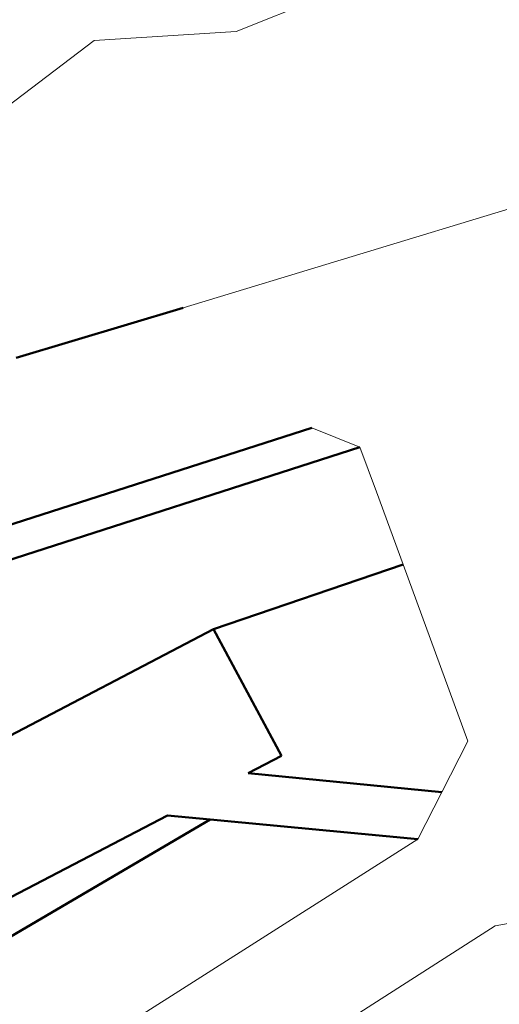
# Model space of a CAD drawing. Header units: metres. Extents: x 7395843 to 7396481, y 5813989 to 5814286.
# Tile 6 of 8: x 7396340 to 7396390, y 5814117 to 5814220. Entities that reach past the tile are written whole.
import ezdxf
from ezdxf import colors
from ezdxf.entities.mleader import LeaderData, LeaderLine
from ezdxf.math import Vec2, Vec3

# ---------------------------------------------------------------- set-up
doc = ezdxf.new("R2010")
doc.units = ezdxf.units.M
doc.linetypes.add('EGKK', pattern=[2, 1.5, -0.5])
for name, color, linetype, lineweight in [('AKP-Granice działek', 3, 'Continuous', 50), ('AKP-Opisy', 7, 'Continuous', 13), ('Kontury', 3, 'EGKK', 18)]:
    doc.layers.add(name, color=color, linetype=linetype, lineweight=lineweight)
doc.styles.add('Arial-1', font='arial.ttf', dxfattribs={"width": 0.8, "height": 2})

msp = doc.modelspace()

# ---------------------------------------------------------------- linework, layer by layer
at = {"layer": 'AKP-Granice działek', "linetype": 'Continuous', "transparency": 33554585}
for p, q in [((7396339.76, 5814184.32), (7396357.17, 5814189.52)), ((7396370.59, 5814177.02), (7396319.64, 5814160.67)), ((7396320.57, 5814157.27), (7396375.6, 5814175.01)), ((7396380.11, 5814162.76), (7396360.34, 5814156.01)), ((7396329.82, 5814140.08), (7396360.34, 5814156.01)), ((7396360.34, 5814156.01), (7396367.44, 5814142.79)), ((7396367.44, 5814142.79), (7396363.97, 5814140.98)), ((7396363.97, 5814140.98), (7396384.16, 5814139.02)), ((7396355.54, 5814136.59), (7396336.92, 5814126.87)), ((7396359.99, 5814136.17), (7396355.54, 5814136.59)), ((7396330.89, 5814119.1), (7396359.99, 5814136.17)), ((7396381.66, 5814134.12), (7396359.99, 5814136.17))]:
    msp.add_line(p, q, dxfattribs=at)
at = {"layer": 'Kontury', "linetype": 'Continuous', "transparency": 33554508}
for p, q in [((7396373.16, 5814222.55), (7396362.7, 5814218.37)), ((7396362.7, 5814218.37), (7396347.88, 5814217.44)), ((7396347.88, 5814217.44), (7396338.86, 5814210.57)), ((7396357.17, 5814189.52), (7396396.23, 5814201.4)), ((7396375.6, 5814175.01), (7396370.59, 5814177.02)), ((7396377.33, 5814170.33), (7396375.6, 5814175.01)), ((7396380.11, 5814162.76), (7396377.33, 5814170.33)), ((7396386.88, 5814144.32), (7396380.11, 5814162.76)), ((7396384.16, 5814139.02), (7396386.88, 5814144.32)), ((7396381.66, 5814134.12), (7396384.16, 5814139.02)), ((7396351.09, 5814114.66), (7396381.66, 5814134.12)), ((7396405.62, 5814127.95), (7396389.71, 5814125.05)), ((7396389.71, 5814125.05), (7396362.37, 5814107.59))]:
    msp.add_line(p, q, dxfattribs=at)

# ---------------------------------------------------------------- leaders
at = {"layer": 'AKP-Opisy', "transparency": 33554687}
ml = msp.add_multileader_mtext('Standard', dxfattribs=at)
ml.set_content('\\A1;P{\\H0.7x;\\S^ 5;}=206m{\\fISOCPEUR|b0|i0|c0|p34;²}', color=256, style='Arial-1')
ml.set_leader_properties()
ml.build(insert=Vec2(0, 0))
ml.multileader.update_dxf_attribs({"text_left_attachment_type": 6, "text_right_attachment_type": 6, "dogleg_length": 0.36, "arrow_head_size": 2})
ctx = ml.context
ctx.base_point, ctx.char_height, ctx.arrow_head_size, ctx.landing_gap_size, ctx.plane_origin = Vec3(7396325.314, 5814152.159), 2, 2, 1, Vec3(7396314.606, 5814156.375)
ctx.left_attachment, ctx.right_attachment = 6, 6
notes = []
notes.append((ctx, [(0, (1, 1, 0), (7396325.134, 5814152.159), (1, 0), 0.18, [(0, [(7396317.3, 5814147.943)], 0, [])])]))
ctx.mtext.insert, ctx.mtext.flow_direction = Vec3(7396326.314, 5814154.559), 5
for ctx, leaders in notes:
    for number, flags, end, landing, length, lines in leaders:
        leader = LeaderData()
        leader.index, (leader.has_last_leader_line, leader.has_dogleg_vector, leader.attachment_direction) = number, flags
        leader.last_leader_point, leader.dogleg_vector, leader.dogleg_length = Vec3(end), Vec3(landing), length
        for number, points, colour, breaks in lines:
            line = LeaderLine()
            line.index, line.vertices, line.color, line.breaks = number, Vec3.list(points), colors.encode_raw_color(colour), breaks
            leader.lines.append(line)
        ctx.leaders.append(leader)

doc.saveas('drawing.dxf')
